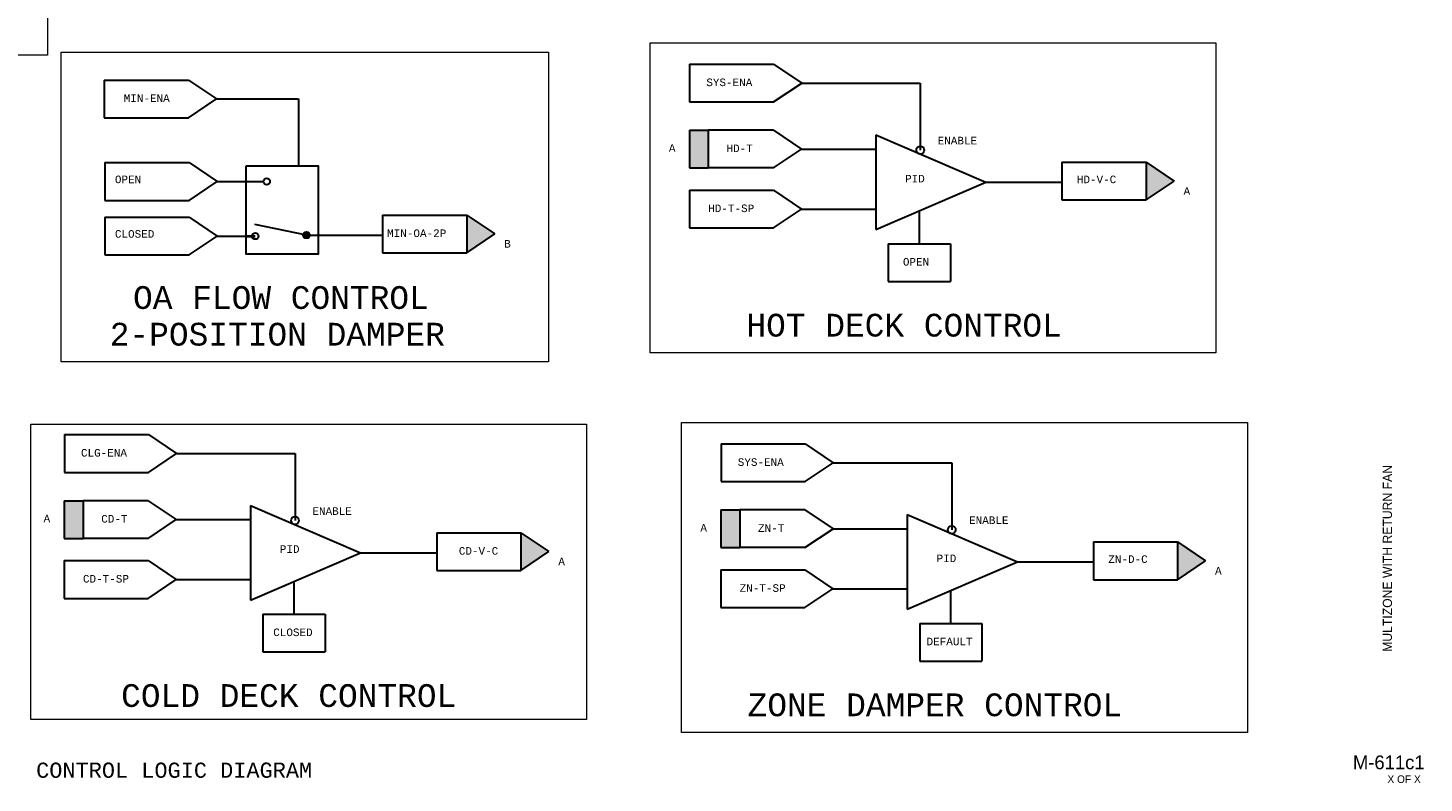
# Model space of a CAD drawing. Header units: inches. Extents: x 2.2 to 32.1, y 0.4 to 20.
# Tile 2 of 3: x 13.8 to 32.1, y 0.4 to 10.4. Entities that reach past the tile are written whole.
import ezdxf
from ezdxf.enums import TextEntityAlignment as Align

# ---------------------------------------------------------------- set-up
doc = ezdxf.new("R2010")
doc.units = ezdxf.units.IN
doc.header["$MEASUREMENT"] = 0
for name, color, linetype, lineweight in [('G-ANNO-DATA', 7, 'Continuous', 0), ('M-ANNO-SYMB', 6, 'Continuous', 30), ('M-ANNO-TEXT', 2, 'Continuous', 30), ('M-DIAG-GRPH', 6, 'Continuous', 13)]:
    doc.layers.add(name, color=color, linetype=linetype, lineweight=lineweight)
doc.styles.add('CONTROLTXT', font='monotxt.shx')
doc.styles.add('Style-LOW_RES_FILLED', font='LOW_RES_FILLED.shx')

msp = doc.modelspace()

# ---------------------------------------------------------------- hatches: boundary and pattern name
at = {"layer": 'M-ANNO-SYMB'}
for points in [[(22.465, 8.535), (22.465, 9.031), (22.713, 9.031), (22.713, 8.535)], [(28.478, 8.113), (28.478, 8.609), (28.847, 8.361)], [(19.531, 7.418), (19.531, 7.914), (19.9, 7.666)], [(17.465, 7.651, 1), (17.379, 7.651, 1)], [(14.23, 3.656), (14.23, 4.152), (14.478, 4.152), (14.478, 3.656)], [(22.879, 3.535), (22.879, 4.031), (23.127, 4.031), (23.127, 3.535)], [(20.243, 3.234), (20.243, 3.73), (20.612, 3.482)], [(28.892, 3.112), (28.892, 3.609), (29.262, 3.36)]]:
    msp.add_hatch(color=256, dxfattribs=at).paths.add_polyline_path(points, flags=16)

# ---------------------------------------------------------------- linework, layer by layer
for p, q in [((22.467, 9.901), (23.574, 9.901)), ((22.467, 9.901), (22.467, 9.404)), ((23.574, 9.901), (23.944, 9.652)), ((14.758, 9.692), (15.865, 9.692)), ((14.758, 9.692), (14.758, 9.195)), ((15.865, 9.692), (16.234, 9.444)), ((23.574, 9.404), (23.944, 9.652)), ((23.944, 9.652), (25.505, 9.652)), ((25.505, 9.652), (25.505, 8.77)), ((15.865, 9.195), (16.234, 9.444)), ((16.234, 9.444), (17.317, 9.444)), ((17.317, 9.444), (17.317, 8.564)), ((22.467, 9.404), (23.574, 9.404)), ((14.758, 9.195), (15.865, 9.195)), ((22.465, 9.031), (22.465, 8.535)), ((22.465, 9.031), (22.713, 9.031)), ((22.713, 9.031), (22.713, 8.535)), ((23.572, 9.031), (22.713, 9.031)), ((23.572, 9.031), (23.941, 8.783)), ((24.918, 8.97), (26.369, 8.346)), ((24.918, 8.97), (24.918, 7.722)), ((23.572, 8.535), (23.941, 8.783)), ((23.941, 8.783), (24.918, 8.783)), ((14.767, 8.605), (15.874, 8.605)), ((14.767, 8.605), (14.767, 8.108)), ((15.874, 8.605), (16.244, 8.356)), ((22.465, 8.535), (22.713, 8.535)), ((23.572, 8.535), (22.713, 8.535)), ((27.371, 8.609), (28.478, 8.609)), ((27.371, 8.609), (27.371, 8.113)), ((28.478, 8.609), (28.847, 8.361)), ((28.478, 8.609), (28.478, 8.113)), ((15.874, 8.108), (16.244, 8.356)), ((16.244, 8.356), (16.854, 8.356)), ((24.918, 7.722), (26.369, 8.346)), ((26.369, 8.346), (27.371, 8.346)), ((28.478, 8.113), (28.847, 8.361)), ((14.767, 8.108), (15.874, 8.108)), ((22.464, 8.242), (23.571, 8.242)), ((22.464, 8.242), (22.464, 7.745)), ((23.571, 8.242), (23.94, 7.993)), ((27.371, 8.113), (28.478, 8.113)), ((18.423, 7.914), (19.531, 7.914)), ((18.423, 7.914), (18.423, 7.418)), ((19.531, 7.914), (19.531, 7.418)), ((19.531, 7.914), (19.9, 7.666)), ((23.571, 7.745), (23.94, 7.993)), ((23.94, 7.993), (24.918, 7.993)), ((25.49, 7.968), (25.49, 7.537)), ((14.767, 7.886), (15.874, 7.886)), ((14.767, 7.886), (14.767, 7.39)), ((15.874, 7.886), (16.244, 7.638)), ((17.422, 7.651), (16.742, 7.789)), ((22.464, 7.745), (23.571, 7.745)), ((15.874, 7.39), (16.244, 7.638)), ((16.244, 7.638), (16.626, 7.638)), ((17.422, 7.651), (18.423, 7.651)), ((19.531, 7.418), (19.9, 7.666)), ((14.767, 7.39), (15.874, 7.39)), ((18.423, 7.418), (19.531, 7.418)), ((25.082, 7.537), (25.082, 7.041)), ((25.082, 7.537), (25.901, 7.537)), ((25.901, 7.537), (25.901, 7.041)), ((25.082, 7.041), (25.901, 7.041)), ((14.232, 5.022), (15.339, 5.022)), ((14.232, 5.022), (14.232, 4.525)), ((15.339, 5.022), (15.709, 4.774)), ((22.882, 4.9), (23.989, 4.9)), ((22.882, 4.9), (22.882, 4.404)), ((23.989, 4.9), (24.358, 4.652)), ((15.339, 4.525), (15.709, 4.774)), ((15.709, 4.774), (17.27, 4.774)), ((17.27, 4.774), (17.27, 3.891)), ((23.989, 4.404), (24.358, 4.652)), ((24.358, 4.652), (25.919, 4.652)), ((25.919, 4.652), (25.919, 3.769)), ((14.232, 4.525), (15.339, 4.525)), ((22.882, 4.404), (23.989, 4.404)), ((14.23, 4.152), (14.23, 3.656)), ((14.23, 4.152), (14.478, 4.152)), ((14.478, 4.152), (14.478, 3.656)), ((15.337, 4.152), (14.478, 4.152)), ((15.337, 4.152), (15.706, 3.904)), ((16.682, 4.091), (16.682, 2.843)), ((16.682, 4.091), (18.134, 3.467)), ((15.337, 3.656), (15.706, 3.904)), ((15.706, 3.904), (16.682, 3.904)), ((22.879, 4.031), (22.879, 3.535)), ((22.879, 4.031), (23.127, 4.031)), ((23.127, 4.031), (23.127, 3.535)), ((23.986, 4.031), (23.127, 4.031)), ((23.986, 4.031), (24.356, 3.783)), ((25.332, 3.97), (26.784, 3.346)), ((25.332, 3.97), (25.332, 2.722)), ((19.136, 3.73), (20.243, 3.73)), ((19.136, 3.73), (19.136, 3.234)), ((20.243, 3.73), (20.612, 3.482)), ((20.243, 3.73), (20.243, 3.234)), ((23.986, 3.535), (24.356, 3.783)), ((24.356, 3.783), (25.332, 3.783)), ((14.23, 3.656), (14.478, 3.656)), ((15.337, 3.656), (14.478, 3.656)), ((22.879, 3.535), (23.127, 3.535)), ((23.986, 3.535), (23.127, 3.535)), ((27.785, 3.609), (28.892, 3.609)), ((27.785, 3.609), (27.785, 3.112)), ((28.892, 3.609), (28.892, 3.112)), ((28.892, 3.609), (29.262, 3.36)), ((14.229, 3.363), (15.336, 3.363)), ((14.229, 3.363), (14.229, 2.866)), ((15.336, 3.363), (15.705, 3.114)), ((16.682, 2.843), (18.134, 3.467)), ((18.134, 3.467), (19.136, 3.467)), ((20.243, 3.234), (20.612, 3.482)), ((25.332, 2.722), (26.784, 3.346)), ((26.784, 3.346), (27.785, 3.346)), ((28.892, 3.112), (29.262, 3.36)), ((19.136, 3.234), (20.243, 3.234)), ((22.878, 3.241), (23.986, 3.241)), ((22.878, 3.241), (22.878, 2.745)), ((23.986, 3.241), (24.355, 2.993)), ((15.336, 2.866), (15.705, 3.114)), ((15.705, 3.114), (16.682, 3.114)), ((17.255, 3.089), (17.255, 2.658)), ((23.986, 2.745), (24.355, 2.993)), ((24.355, 2.993), (25.332, 2.993)), ((25.904, 2.968), (25.904, 2.537)), ((27.785, 3.112), (28.892, 3.112)), ((14.229, 2.866), (15.336, 2.866)), ((16.847, 2.658), (16.847, 2.162)), ((16.847, 2.658), (17.666, 2.658)), ((17.666, 2.658), (17.666, 2.162)), ((22.878, 2.745), (23.986, 2.745)), ((25.497, 2.537), (25.497, 2.04)), ((25.497, 2.537), (26.316, 2.537)), ((26.316, 2.537), (26.316, 2.04)), ((16.847, 2.162), (17.666, 2.162)), ((25.497, 2.04), (26.316, 2.04))]:
    msp.add_line(p, q, dxfattribs=at)
at = {"layer": 'M-ANNO-SYMB', "lineweight": 40}
msp.add_line((16.626, 7.638), (16.747, 7.638), dxfattribs=at)
at = {"layer": 'M-ANNO-SYMB'}
for centre, radius in [((25.505, 8.77), 0.0518), ((16.897, 8.356), 0.043), ((16.747, 7.638), 0.043), ((17.422, 7.651), 0.043), ((17.27, 3.891), 0.0518), ((25.919, 3.769), 0.0518)]:
    msp.add_circle(centre, radius, dxfattribs=at)
msp.add_3dface([(16.626, 8.564), (17.577, 8.564), (17.577, 7.398), (16.626, 7.398)], dxfattribs=at)
at = {"layer": 'M-DIAG-GRPH'}
for p, q in [((14.008, 20.004), (14.008, 10.019)), ((21.946, 10.183), (29.398, 10.183)), ((21.946, 6.099), (21.946, 10.183)), ((29.398, 10.183), (29.398, 6.099)), ((14.008, 10.019), (2.221, 10.019)), ((14.191, 10.058), (20.608, 10.058)), ((14.191, 5.982), (14.191, 10.058)), ((20.608, 10.058), (20.608, 5.982)), ((29.398, 6.099), (21.946, 6.099)), ((20.608, 5.982), (14.191, 5.982)), ((13.789, 5.161), (21.11, 5.161)), ((13.789, 1.271), (13.789, 5.161)), ((21.11, 5.161), (21.11, 1.271)), ((22.36, 5.183), (29.813, 5.183)), ((22.36, 1.098), (22.36, 5.183)), ((29.813, 5.183), (29.813, 1.098)), ((21.11, 1.271), (13.789, 1.271)), ((29.813, 1.098), (22.36, 1.098))]:
    msp.add_line(p, q, dxfattribs=at)

# ---------------------------------------------------------------- texts
at = {"layer": 'G-ANNO-DATA', "color": 7, "linetype": 'Continuous', "lineweight": 0, "style": 'Style-LOW_RES_FILLED'}
msp.add_text('MULTIZONE WITH RETURN FAN', height=0.12, rotation=90, dxfattribs=at).set_placement((31.657, 3.392), align=Align.MIDDLE_CENTER)
msp.add_text('M-611c1', height=0.1815, dxfattribs=at).set_placement((31.675, 0.706), align=Align.MIDDLE_CENTER)
msp.add_text('X OF X', height=0.1, dxfattribs=at).set_placement((31.658, 0.535), align=Align.TOP_LEFT)
at = {"layer": 'M-ANNO-TEXT', "linetype": 'Continuous', "style": 'CONTROLTXT'}
msp.add_text('CONTROL LOGIC DIAGRAM', height=0.2, dxfattribs=at).set_placement((15.678, 0.503), align=Align.CENTER)
at = {"layer": 'M-ANNO-TEXT', "attachment_point": 1, "style": 'CONTROLTXT'}
for s, insert, char_height, width in [('SYS-ENA', (22.687, 9.712), 0.1, 0.3441), ('MIN-ENA', (15.014, 9.503), 0.1, 0.3441), ('A', (22.194, 8.847), 0.1, 0.13092), ('HD-T', (22.953, 8.843), 0.1, 0.3441), ('ENABLE', (25.734, 8.945), 0.1, 0.3441), ('OPEN', (14.898, 8.434), 0.1, 0.3441), ('PID', (25.305, 8.444), 0.1, 0.22838), ('HD-V-C', (27.567, 8.434), 0.1, 0.3441), ('A', (28.973, 8.281), 0.1, 0.13092), ('HD-T-SP', (22.712, 8.053), 0.1, 0.3441), ('MIN-OA-2P', (18.483, 7.725), 0.1, 0.3441), ('CLOSED', (14.898, 7.716), 0.1, 0.3441), ('B', (20.025, 7.585), 0.1, 0.13092), ('OPEN', (25.276, 7.348), 0.1, 0.3441), ('OA FLOW CONTROL', (15.137, 6.978), 0.3, 4.43006), ('HOT DECK CONTROL', (23.215, 6.614), 0.3, 6.3365), ('2-POSITION DAMPER', (14.83, 6.495), 0.3, 5.41878), ('CLG-ENA', (14.451, 4.833), 0.1, 0.3441), ('SYS-ENA', (23.101, 4.711), 0.1, 0.3441), ('ENABLE', (17.499, 4.066), 0.1, 0.3441), ('A', (13.959, 3.968), 0.1, 0.13092), ('CD-T', (14.718, 3.964), 0.1, 0.3441), ('ENABLE', (26.148, 3.945), 0.1, 0.3441), ('A', (22.609, 3.846), 0.1, 0.13092), ('ZN-T', (23.368, 3.842), 0.1, 0.3441), ('PID', (17.07, 3.565), 0.1, 0.22838), ('CD-V-C', (19.427, 3.541), 0.1, 0.3441), ('A', (20.738, 3.402), 0.1, 0.13092), ('PID', (25.72, 3.443), 0.1, 0.22838), ('ZN-D-C', (27.981, 3.433), 0.1, 0.3441), ('CD-T-SP', (14.477, 3.174), 0.1, 0.3441), ('A', (29.387, 3.28), 0.1, 0.13092), ('ZN-T-SP', (23.126, 3.052), 0.1, 0.3441), ('CLOSED', (16.983, 2.469), 0.1, 0.3441), ('DEFAULT', (25.588, 2.348), 0.1, 0.3441), ('COLD DECK CONTROL', (14.98, 1.736), 0.3, 6.2257), ('ZONE DAMPER CONTROL', (23.231, 1.614), 0.3, 6.3365)]:
    msp.add_mtext(s, dxfattribs=dict(at, insert=insert, char_height=char_height, width=width))

doc.saveas('drawing.dxf')
